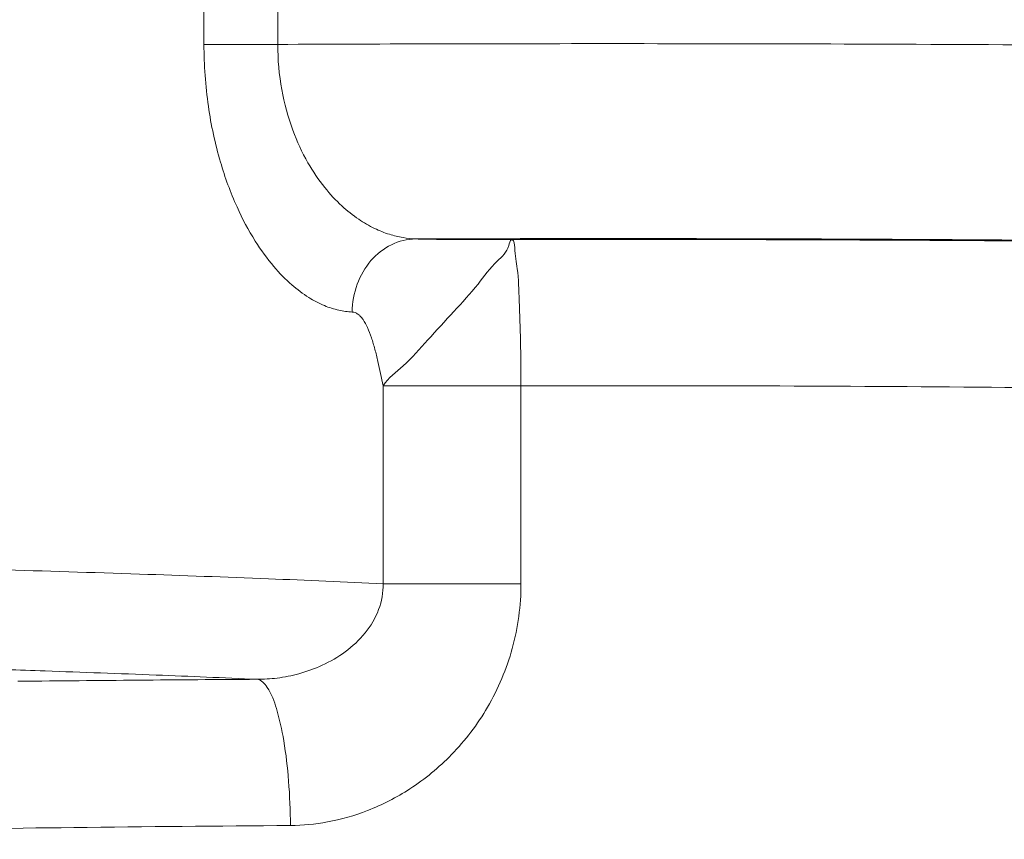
# Model space of a CAD drawing. Header units: millimetres. Extents: x -368 to 1732, y 3428 to 4913.
# Tile 46 of 80: x 1123.279 to 1124.289, y 4348.95 to 4349.791. Entities that reach past the tile are written whole.
import ezdxf

# ---------------------------------------------------------------- set-up
doc = ezdxf.new("R2010")
doc.units = ezdxf.units.MM
doc.linetypes.add('ACAD_ISO08W100', pattern=[36, 24, -3, 6, -3])
doc.layers.add('-- CO_p', color=51, linetype='Continuous', lineweight=9)

# ---------------------------------------------------------------- blocks, each defined once
blk = doc.blocks.new('-- CIEPŁOMIERZ ECHO II_20')
at = {"color": 50}
for points in [[(3.82841, 3.25582), (3.82841, 3.25582), (3.8284, 2.44122), (3.8284, 2.44122)], [(3.90408, 3.25582), (3.90408, 3.25582), (3.90407, 2.44122), (3.90407, 2.44122)], [(3.8284, 2.44122), (3.8284, 2.44122), (3.90407, 2.44122), (3.90407, 2.44122)], [(3.57907, 1.88807), (3.57907, 1.88807), (3.57907, 2.09111), (3.57907, 2.09111)], [(3.72033, 2.09111), (3.72033, 2.09111), (3.57907, 2.09111), (3.57907, 2.09111)], [(3.72033, 1.88807), (3.72033, 1.88807), (3.72033, 2.09111), (3.72033, 2.09111)], [(3.72033, 1.88807), (3.72033, 1.88807), (3.57907, 1.88807), (3.57907, 1.88807)], [(4.09291, 1.788), (4.01184, 1.78887), (3.93076, 1.78955), (3.84969, 1.79005)], [(4.0948, 1.78797), (4.0948, 1.78797), (4.09291, 1.788), (4.09291, 1.788)]]:
    blk.add_open_spline(points, degree=3, dxfattribs=at)
for points, knots in [([(1.69, 2.40007), (1.69002, 2.40865), (1.70329, 2.40745), (1.71482, 2.407), (1.71482, 2.407), (1.74785, 2.40571), (1.7666, 2.41061), (1.78832, 2.41372), (1.78832, 2.41372), (1.8237, 2.41879), (1.86694, 2.4191), (1.90841, 2.42007), (1.90841, 2.42007), (1.96532, 2.4214), (2.01892, 2.42398), (2.07332, 2.42591), (2.07332, 2.42591), (2.14127, 2.42832), (2.21048, 2.42973), (2.27938, 2.43107), (2.27938, 2.43107), (2.35814, 2.43261), (2.4365, 2.43407), (2.51497, 2.43528), (2.51497, 2.43528), (2.59771, 2.43656), (2.68056, 2.43756), (2.76339, 2.4384), (2.76339, 2.4384), (2.84595, 2.43924), (2.92848, 2.43992), (3.01102, 2.44045), (3.01102, 2.44045), (3.08996, 2.44096), (3.16892, 2.44133), (3.24787, 2.44158), (3.24787, 2.44158), (3.32069, 2.44181), (3.39351, 2.44194), (3.46634, 2.44196), (3.46634, 2.44196), (3.53124, 2.44198), (3.59614, 2.44192), (3.66104, 2.44177), (3.66104, 2.44177), (3.71683, 2.44165), (3.77262, 2.44146), (3.8284, 2.44121)], [0, 0, 0, 0, 0.0833333, 0.0833333, 0.0833333, 0.0833333, 0.1666667, 0.1666667, 0.1666667, 0.1666667, 0.25, 0.25, 0.25, 0.25, 0.3333333, 0.3333333, 0.3333333, 0.3333333, 0.4166667, 0.4166667, 0.4166667, 0.4166667, 0.5, 0.5, 0.5, 0.5, 0.5833333, 0.5833333, 0.5833333, 0.5833333, 0.6666667, 0.6666667, 0.6666667, 0.6666667, 0.75, 0.75, 0.75, 0.75, 0.8333333, 0.8333333, 0.8333333, 0.8333333, 0.9166667, 0.9166667, 0.9166667, 0.9166667, 1, 1, 1, 1]), ([(3.8284, 2.44122), (3.82843, 2.42568), (3.82707, 2.41011), (3.8243, 2.3948), (3.8243, 2.3948), (3.82174, 2.38064), (3.81799, 2.36669), (3.81299, 2.3532), (3.81299, 2.3532), (3.80873, 2.34169), (3.80357, 2.33051), (3.79748, 2.31986), (3.79748, 2.31986), (3.79239, 2.31096), (3.78666, 2.30243), (3.78025, 2.29444), (3.78025, 2.29444), (3.77485, 2.2877), (3.76898, 2.28135), (3.76262, 2.2755), (3.76262, 2.2755), (3.75723, 2.27055), (3.75149, 2.26596), (3.74543, 2.26185), (3.74543, 2.26185), (3.74024, 2.25834), (3.7348, 2.25518), (3.72916, 2.25247), (3.72916, 2.25247), (3.72426, 2.25011), (3.7192, 2.24808), (3.71402, 2.24644), (3.71402, 2.24644), (3.70944, 2.24499), (3.70476, 2.24385), (3.70002, 2.24304), (3.70002, 2.24304), (3.69579, 2.24232), (3.69151, 2.24187), (3.68723, 2.24172)], [0, 0, 0, 0, 0.1, 0.1, 0.1, 0.1, 0.2, 0.2, 0.2, 0.2, 0.3, 0.3, 0.3, 0.3, 0.4, 0.4, 0.4, 0.4, 0.5, 0.5, 0.5, 0.5, 0.6, 0.6, 0.6, 0.6, 0.7, 0.7, 0.7, 0.7, 0.8, 0.8, 0.8, 0.8, 0.9, 0.9, 0.9, 0.9, 1, 1, 1, 1]), ([(3.90407, 2.44122), (3.90408, 2.42), (3.90258, 2.39875), (3.89954, 2.37772), (3.89954, 2.37772), (3.89675, 2.35837), (3.89265, 2.33921), (3.88713, 2.32046), (3.88713, 2.32046), (3.88252, 2.30478), (3.87691, 2.28939), (3.87018, 2.2745), (3.87018, 2.2745), (3.86471, 2.26242), (3.8585, 2.25067), (3.85144, 2.23945), (3.85144, 2.23945), (3.84569, 2.23033), (3.83937, 2.22157), (3.83239, 2.21335), (3.83239, 2.21335), (3.82669, 2.20665), (3.82056, 2.20031), (3.81393, 2.19453), (3.81393, 2.19453), (3.80848, 2.18979), (3.8027, 2.18541), (3.79657, 2.18159), (3.79657, 2.18159), (3.79146, 2.17839), (3.7861, 2.17557), (3.78053, 2.17327), (3.78053, 2.17327), (3.77576, 2.1713), (3.77084, 2.16971), (3.7658, 2.16858), (3.7658, 2.16858), (3.76128, 2.16757), (3.75668, 2.16692), (3.75206, 2.16671)], [0, 0, 0, 0, 0.1, 0.1, 0.1, 0.1, 0.2, 0.2, 0.2, 0.2, 0.3, 0.3, 0.3, 0.3, 0.4, 0.4, 0.4, 0.4, 0.5, 0.5, 0.5, 0.5, 0.6, 0.6, 0.6, 0.6, 0.7, 0.7, 0.7, 0.7, 0.8, 0.8, 0.8, 0.8, 0.9, 0.9, 0.9, 0.9, 1, 1, 1, 1]), ([(3.58844, 2.24105), (3.50154, 2.2412), (3.41464, 2.24115), (3.32773, 2.24092), (3.32773, 2.24092), (3.24248, 2.24069), (3.15722, 2.24027), (3.07196, 2.23966), (3.07196, 2.23966), (2.9904, 2.23907), (2.90883, 2.2383), (2.82728, 2.23731), (2.82728, 2.23731), (2.75121, 2.23638), (2.67515, 2.23526), (2.59907, 2.2339), (2.59907, 2.2339), (2.53139, 2.23269), (2.46369, 2.23129), (2.3961, 2.22957), (2.3961, 2.22957), (2.34012, 2.22814), (2.28422, 2.22649), (2.22806, 2.22457), (2.22806, 2.22457), (2.18507, 2.2231), (2.14193, 2.22148), (2.09948, 2.21926), (2.09948, 2.21926), (2.06957, 2.2177), (2.04001, 2.21584), (2.00895, 2.21392), (2.00895, 2.21392), (1.98945, 2.21272), (1.96936, 2.21151), (1.95223, 2.20881), (1.95223, 2.20881), (1.9434, 2.20742), (1.93536, 2.20563), (1.92326, 2.20411), (1.92326, 2.20411), (1.91934, 2.20362), (1.91499, 2.20315), (1.91469, 2.2)], [0, 0, 0, 0, 0.0909091, 0.0909091, 0.0909091, 0.0909091, 0.1818182, 0.1818182, 0.1818182, 0.1818182, 0.2727273, 0.2727273, 0.2727273, 0.2727273, 0.3636364, 0.3636364, 0.3636364, 0.3636364, 0.4545455, 0.4545455, 0.4545455, 0.4545455, 0.5454545, 0.5454545, 0.5454545, 0.5454546, 0.6363636, 0.6363636, 0.6363636, 0.6363636, 0.7272727, 0.7272727, 0.7272727, 0.7272727, 0.8181818, 0.8181818, 0.8181818, 0.8181818, 0.9090909, 0.9090909, 0.9090909, 0.9090909, 1, 1, 1, 1]), ([(1.94307, 2.20929), (1.95077, 2.2104), (1.95844, 2.21178), (1.96613, 2.2129), (1.96613, 2.2129), (1.99729, 2.21747), (2.02892, 2.21794), (2.06046, 2.21895), (2.06046, 2.21895), (2.10389, 2.22034), (2.14716, 2.22274), (2.19048, 2.22458), (2.19048, 2.22458), (2.24498, 2.22688), (2.29956, 2.22829), (2.35413, 2.22964), (2.35413, 2.22964), (2.41757, 2.23121), (2.48099, 2.23268), (2.54443, 2.23393), (2.54443, 2.23393), (2.61286, 2.23528), (2.68131, 2.23635), (2.74976, 2.23728), (2.74976, 2.23728), (2.81942, 2.23822), (2.88907, 2.23901), (2.95872, 2.23965), (2.95872, 2.23965), (3.02669, 2.24028), (3.09466, 2.24077), (3.16263, 2.24114), (3.16263, 2.24114), (3.22676, 2.2415), (3.2909, 2.24174), (3.35503, 2.24188), (3.35503, 2.24188), (3.4137, 2.24201), (3.47236, 2.24206), (3.53102, 2.24202), (3.53102, 2.24202), (3.58301, 2.24198), (3.63499, 2.24188), (3.68698, 2.24171)], [0, 0, 0, 0, 0.0909091, 0.0909091, 0.0909091, 0.0909091, 0.1818182, 0.1818182, 0.1818182, 0.1818182, 0.2727273, 0.2727273, 0.2727273, 0.2727273, 0.3636364, 0.3636364, 0.3636364, 0.3636364, 0.4545455, 0.4545455, 0.4545455, 0.4545455, 0.5454545, 0.5454545, 0.5454545, 0.5454546, 0.6363636, 0.6363636, 0.6363636, 0.6363636, 0.7272727, 0.7272727, 0.7272727, 0.7272727, 0.8181818, 0.8181818, 0.8181818, 0.8181818, 0.9090909, 0.9090909, 0.9090909, 0.9090909, 1, 1, 1, 1]), ([(3.58844, 2.24106), (3.58573, 2.23995), (3.5857, 2.23618), (3.58553, 2.23277), (3.58553, 2.23277), (3.58511, 2.22426), (3.5838, 2.2179), (3.58292, 2.21106), (3.58292, 2.21106), (3.58159, 2.2007), (3.58124, 2.18922), (3.58086, 2.178), (3.58086, 2.178), (3.58038, 2.16401), (3.57985, 2.15042), (3.57953, 2.13671), (3.57953, 2.13671), (3.57917, 2.12158), (3.57907, 2.10631), (3.57907, 2.09111)], [0, 0, 0, 0, 0.2, 0.2, 0.2, 0.2, 0.4, 0.4, 0.4, 0.4, 0.6, 0.6, 0.6, 0.6, 0.8, 0.8, 0.8, 0.8, 1, 1, 1, 1]), ([(3.58844, 2.24105), (3.59452, 2.24105), (3.60061, 2.24105), (3.60669, 2.24104), (3.60669, 2.24104), (3.61306, 2.24104), (3.61944, 2.24104), (3.62581, 2.24105), (3.62581, 2.24105), (3.63207, 2.24105), (3.63833, 2.24106), (3.6446, 2.24109), (3.6446, 2.24109), (3.65036, 2.24111), (3.65612, 2.24114), (3.66188, 2.2412), (3.66188, 2.2412), (3.66675, 2.24124), (3.67161, 2.24131), (3.67648, 2.2414), (3.67648, 2.2414), (3.67998, 2.24147), (3.68348, 2.24155), (3.68698, 2.24171)], [0, 0, 0, 0, 0.1666667, 0.1666667, 0.1666667, 0.1666667, 0.3333333, 0.3333333, 0.3333333, 0.3333333, 0.5, 0.5, 0.5, 0.5, 0.6666667, 0.6666667, 0.6666667, 0.6666667, 0.8333333, 0.8333333, 0.8333333, 0.8333333, 1, 1, 1, 1]), ([(3.58844, 2.24106), (3.59053, 2.24005), (3.59082, 2.23726), (3.59151, 2.23482), (3.59151, 2.23482), (3.59348, 2.22782), (3.59874, 2.2236), (3.60346, 2.21892), (3.60346, 2.21892), (3.61074, 2.2117), (3.61673, 2.20338), (3.62314, 2.1954), (3.62314, 2.1954), (3.63096, 2.18566), (3.6394, 2.17643), (3.64787, 2.16724), (3.64787, 2.16724), (3.65682, 2.15755), (3.66581, 2.14789), (3.67459, 2.13808), (3.67459, 2.13808), (3.6827, 2.12901), (3.69063, 2.11981), (3.69983, 2.11165), (3.69983, 2.11165), (3.70714, 2.10516), (3.71525, 2.09934), (3.72033, 2.09111)], [0, 0, 0, 0, 0.1428571, 0.1428571, 0.1428571, 0.1428572, 0.2857143, 0.2857143, 0.2857143, 0.2857143, 0.4285714, 0.4285714, 0.4285714, 0.4285714, 0.5714286, 0.5714286, 0.5714286, 0.5714286, 0.7142857, 0.7142857, 0.7142857, 0.7142857, 0.8571429, 0.8571429, 0.8571429, 0.8571429, 1, 1, 1, 1]), ([(3.68723, 2.24172), (3.69568, 2.24159), (3.7042, 2.23946), (3.71187, 2.23573), (3.71187, 2.23573), (3.71991, 2.23182), (3.72701, 2.22615), (3.73285, 2.21941), (3.73285, 2.21941), (3.739, 2.21231), (3.74374, 2.20404), (3.74696, 2.1952), (3.74696, 2.1952), (3.75029, 2.18609), (3.75201, 2.17637), (3.7521, 2.16673)], [0, 0, 0, 0, 0.25, 0.25, 0.25, 0.25, 0.5, 0.5, 0.5, 0.5, 0.75, 0.75, 0.75, 0.75, 1, 1, 1, 1]), ([(3.72033, 2.09111), (3.72209, 2.09942), (3.72381, 2.10774), (3.72573, 2.11601), (3.72573, 2.11601), (3.72671, 2.12022), (3.72774, 2.12441), (3.72887, 2.12858), (3.72887, 2.12858), (3.72994, 2.13254), (3.7311, 2.13647), (3.73241, 2.14036), (3.73241, 2.14036), (3.73359, 2.14386), (3.73489, 2.14733), (3.73642, 2.15071), (3.73642, 2.15071), (3.73772, 2.15358), (3.73919, 2.15639), (3.74099, 2.15898), (3.74099, 2.15898), (3.74176, 2.16009), (3.74258, 2.16115), (3.7435, 2.16214), (3.7435, 2.16214), (3.74432, 2.16302), (3.74521, 2.16384), (3.74619, 2.16454), (3.74619, 2.16454), (3.74707, 2.16517), (3.74803, 2.16571), (3.74905, 2.1661), (3.74905, 2.1661), (3.75001, 2.16646), (3.75103, 2.16668), (3.75206, 2.16673)], [0, 0, 0, 0, 0.1111111, 0.1111111, 0.1111111, 0.1111111, 0.2222222, 0.2222222, 0.2222222, 0.2222222, 0.3333333, 0.3333333, 0.3333333, 0.3333333, 0.4444444, 0.4444444, 0.4444444, 0.4444445, 0.5555556, 0.5555556, 0.5555556, 0.5555556, 0.6666667, 0.6666667, 0.6666667, 0.6666667, 0.7777778, 0.7777778, 0.7777778, 0.7777778, 0.8888889, 0.8888889, 0.8888889, 0.8888889, 1, 1, 1, 1]), ([(3.57907, 2.09111), (3.50026, 2.09125), (3.42144, 2.0912), (3.34263, 2.09097), (3.34263, 2.09097), (3.26532, 2.09073), (3.188, 2.09032), (3.11069, 2.0897), (3.11069, 2.0897), (3.03674, 2.08911), (2.96278, 2.08833), (2.88884, 2.08734), (2.88884, 2.08734), (2.81989, 2.08641), (2.75094, 2.08529), (2.682, 2.08392), (2.682, 2.08392), (2.62072, 2.0827), (2.55945, 2.08128), (2.49818, 2.07956), (2.49818, 2.07956), (2.44753, 2.07813), (2.39688, 2.0765), (2.34624, 2.07454), (2.34624, 2.07454), (2.31912, 2.0735), (2.29201, 2.07236), (2.2649, 2.07104)], [0, 0, 0, 0, 0.1428571, 0.1428571, 0.1428571, 0.1428572, 0.2857143, 0.2857143, 0.2857143, 0.2857143, 0.4285714, 0.4285714, 0.4285714, 0.4285714, 0.5714286, 0.5714286, 0.5714286, 0.5714286, 0.7142857, 0.7142857, 0.7142857, 0.7142857, 0.8571429, 0.8571429, 0.8571429, 0.8571429, 1, 1, 1, 1]), ([(4.11543, 1.90251), (4.06696, 1.9011), (4.01848, 1.89959), (3.97001, 1.89795), (3.97001, 1.89795), (3.92598, 1.89646), (3.88195, 1.89487), (3.83793, 1.89313), (3.83793, 1.89313), (3.79873, 1.89158), (3.75952, 1.88991), (3.72033, 1.88807)], [0, 0, 0, 0, 0.3333333, 0.3333333, 0.3333333, 0.3333333, 0.6666667, 0.6666667, 0.6666667, 0.6666667, 1, 1, 1, 1]), ([(3.81543, 1.6401), (3.80274, 1.64018), (3.79002, 1.64141), (3.77752, 1.64372), (3.77752, 1.64372), (3.76347, 1.64631), (3.74968, 1.65027), (3.73637, 1.65544), (3.73637, 1.65544), (3.7212, 1.66134), (3.70665, 1.66883), (3.693, 1.6777), (3.693, 1.6777), (3.67751, 1.68775), (3.66317, 1.69956), (3.6503, 1.7128), (3.6503, 1.7128), (3.63608, 1.72742), (3.62365, 1.74379), (3.61337, 1.76141), (3.61337, 1.76141), (3.60236, 1.78029), (3.59381, 1.8006), (3.58802, 1.8217), (3.58802, 1.8217), (3.58209, 1.84331), (3.57905, 1.86575), (3.57907, 1.88807)], [0, 0, 0, 0, 0.1428571, 0.1428571, 0.1428571, 0.1428572, 0.2857143, 0.2857143, 0.2857143, 0.2857143, 0.4285714, 0.4285714, 0.4285714, 0.4285714, 0.5714286, 0.5714286, 0.5714286, 0.5714286, 0.7142857, 0.7142857, 0.7142857, 0.7142857, 0.8571429, 0.8571429, 0.8571429, 0.8571429, 1, 1, 1, 1]), ([(3.84969, 1.79005), (3.84282, 1.79002), (3.83595, 1.79046), (3.82913, 1.79132), (3.82913, 1.79132), (3.82155, 1.79228), (3.81404, 1.79378), (3.80667, 1.79581), (3.80667, 1.79581), (3.79852, 1.79805), (3.79055, 1.80094), (3.78287, 1.80448), (3.78287, 1.80448), (3.77459, 1.8083), (3.76667, 1.81289), (3.75932, 1.81829), (3.75932, 1.81829), (3.75177, 1.82384), (3.74483, 1.83025), (3.73892, 1.83754), (3.73892, 1.83754), (3.73307, 1.84474), (3.72824, 1.8528), (3.72499, 1.86152), (3.72499, 1.86152), (3.72184, 1.87), (3.72019, 1.87909), (3.72034, 1.88807)], [0, 0, 0, 0, 0.1428571, 0.1428571, 0.1428571, 0.1428572, 0.2857143, 0.2857143, 0.2857143, 0.2857143, 0.4285714, 0.4285714, 0.4285714, 0.4285714, 0.5714286, 0.5714286, 0.5714286, 0.5714286, 0.7142857, 0.7142857, 0.7142857, 0.7142857, 0.8571429, 0.8571429, 0.8571429, 0.8571429, 1, 1, 1, 1]), ([(4.10712, 1.79992), (4.09371, 1.79948), (4.0803, 1.79903), (4.0669, 1.79857), (4.0669, 1.79857), (4.02894, 1.79727), (3.99099, 1.79589), (3.95304, 1.7944), (3.95304, 1.7944), (3.91858, 1.79305), (3.88413, 1.79161), (3.84969, 1.79005)], [0, 0, 0, 0, 0.3333333, 0.3333333, 0.3333333, 0.3333333, 0.6666667, 0.6666667, 0.6666667, 0.6666667, 1, 1, 1, 1]), ([(3.84969, 1.79005), (3.84528, 1.78956), (3.84192, 1.78571), (3.83926, 1.78178), (3.83926, 1.78178), (3.83454, 1.77479), (3.83202, 1.76755), (3.82983, 1.76009), (3.82983, 1.76009), (3.82669, 1.74938), (3.8242, 1.73821), (3.82228, 1.72702), (3.82228, 1.72702), (3.81991, 1.7133), (3.81839, 1.69954), (3.81732, 1.68572), (3.81732, 1.68572), (3.81615, 1.67056), (3.81552, 1.65532), (3.81543, 1.6401)], [0, 0, 0, 0, 0.2, 0.2, 0.2, 0.2, 0.4, 0.4, 0.4, 0.4, 0.6, 0.6, 0.6, 0.6, 0.8, 0.8, 0.8, 0.8, 1, 1, 1, 1]), ([(4.59683, 1.62592), (4.54265, 1.62786), (4.48845, 1.62945), (4.43425, 1.63083), (4.43425, 1.63083), (4.37141, 1.63244), (4.30857, 1.63377), (4.24572, 1.63491), (4.24572, 1.63491), (4.17632, 1.63617), (4.10692, 1.63719), (4.03752, 1.63802), (4.03752, 1.63802), (3.96349, 1.63891), (3.88946, 1.6396), (3.81543, 1.6401)], [0, 0, 0, 0, 0.25, 0.25, 0.25, 0.25, 0.5, 0.5, 0.5, 0.5, 0.75, 0.75, 0.75, 0.75, 1, 1, 1, 1])]:
    blk.add_open_spline(points, degree=3, knots=knots, dxfattribs=at)
blk = doc.blocks.new('*U324')
at = {"linetype": 'Continuous', "lineweight": 0}
blk.add_blockref('-- CIEPŁOMIERZ ECHO II_20', (3.3004, 0), dxfattribs=at)

msp = doc.modelspace()

# ---------------------------------------------------------------- block references
at = {"layer": '-- CO_p', "linetype": 'ACAD_ISO08W100', "ltscale": 20, "xscale": -1}
msp.add_blockref('*U324', (1130.6727, 4347.3245), dxfattribs=at)

doc.saveas('drawing.dxf')
